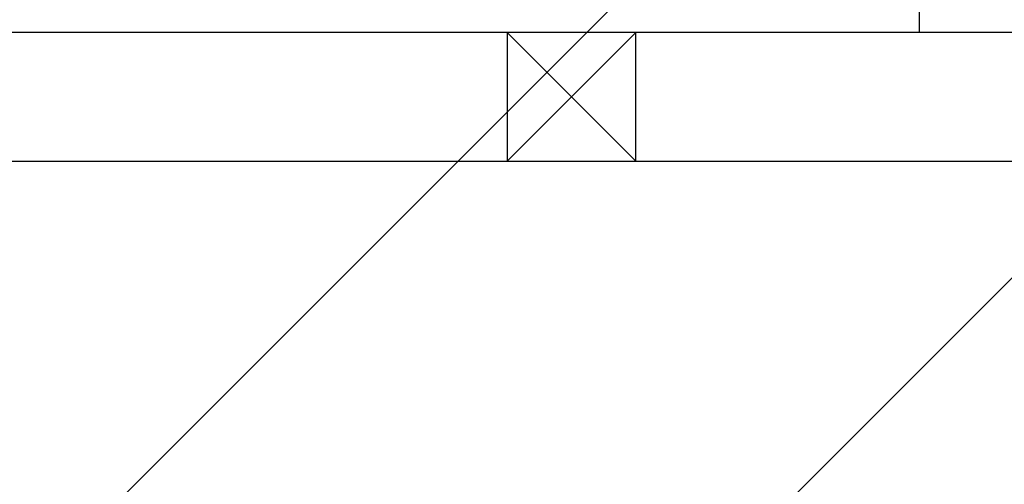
# Model space of a CAD drawing. Header units: centimetres. Extents: x -228435 to 111511, y -89367 to 428125.
# Tile 125 of 216: x -70587 to -68674, y 94323 to 95225. Entities that reach past the tile are written whole.
import ezdxf

# ---------------------------------------------------------------- set-up
doc = ezdxf.new("R2010")
doc.units = ezdxf.units.CM
doc.header["$LTSCALE"] = 50
doc.layers.add('ARCH_MUROWANE_IST', color=8, linetype='Continuous')
doc.layers.add('ARCH_WIDOK_IST', color=8, linetype='Continuous')
doc.layers.add('ARCH_WIDOK', color=8, linetype='Continuous', lineweight=13)
doc.layers.add('EL_Przejścia', color=8, linetype='Continuous', lineweight=25)

msp = doc.modelspace()

# ---------------------------------------------------------------- hatches: boundary and pattern name
at = {"layer": 'ARCH_WIDOK'}
h = msp.add_hatch(dxfattribs=at)
h.set_pattern_fill('ANSI31', color=256, scale=290, style=0)
h.set_pattern_definition([(45, (-121140, -45000), (-651.0686, 651.0686), [])])
h.paths.add_polyline_path([(-71740, 89100), (-71740, 102700), (-71190, 102700), (-71190, 105100), (-64590, 105100), (-64590, 89100)])

# ---------------------------------------------------------------- linework, layer by layer
at = {"layer": 'ARCH_MUROWANE_IST', "ltscale": 4, "elevation": 630}
for points in [[(-67640, 95200), (-71340, 95200)], [(-71340, 94950), (-67640, 94950)]]:
    msp.add_lwpolyline(points, dxfattribs=at)
at = {"layer": 'ARCH_WIDOK_IST'}
msp.add_line((-68840, 95300, 630), (-68840, 95200, 630), dxfattribs=at)
at = {"layer": 'EL_Przejścia'}
for p, q in [((-69640, 95200, 630), (-69390, 94950, 630)), ((-69640, 94950, 630), (-69390, 95200, 630))]:
    msp.add_line(p, q, dxfattribs=at)
at = {"layer": 'EL_Przejścia', "elevation": 630}
msp.add_lwpolyline([(-69640, 94950), (-69390, 94950), (-69390, 95200), (-69640, 95200), (-69640, 94950)], dxfattribs=at)

doc.saveas('drawing.dxf')
